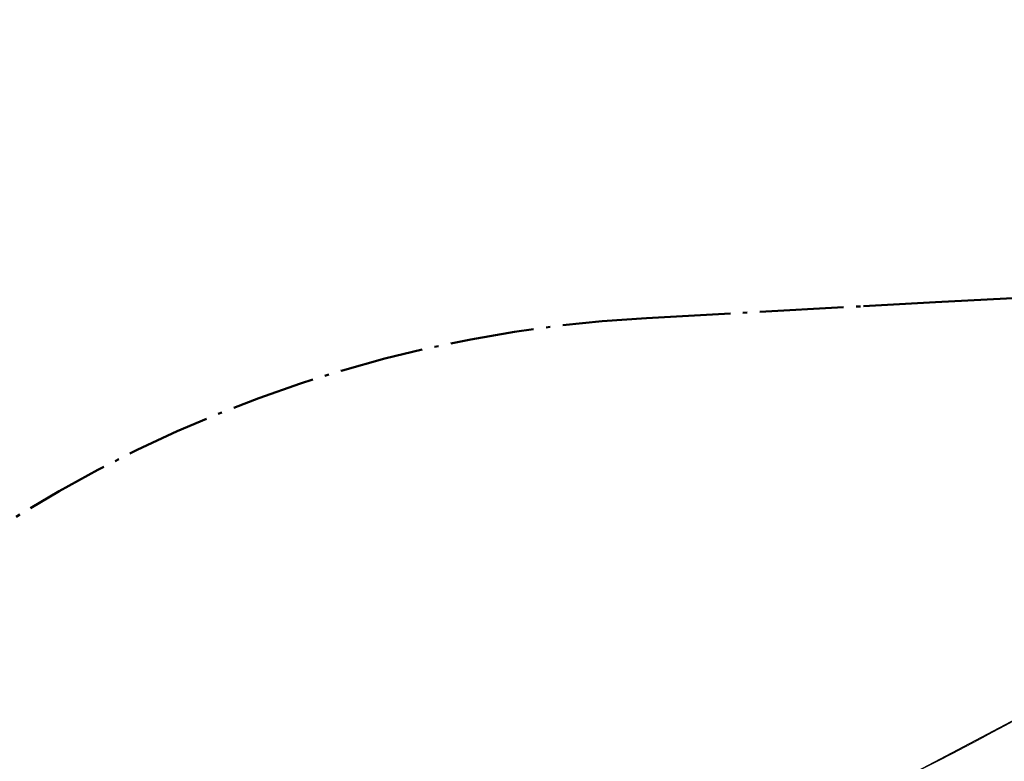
# Model space of a CAD drawing. Extents: x 3503739 to 3504470, y 5375172 to 5375561.
# Tile 26 of 121: x 3504007 to 3504036, y 5375425 to 5375447. Entities that reach past the tile are written whole.
import ezdxf

# ---------------------------------------------------------------- set-up
doc = ezdxf.new("R2010")
doc.units = 0
doc.header["$MEASUREMENT"] = 0
doc.linetypes.add('103', pattern=[3.37501, 2.50001, -0.375, 0.125, -0.375])
for name, color, linetype in [('_4WP_STADT_WASSE', 7, 'Continuous'), ('BHM_2021-11-19', 7, 'Continuous'), ('V_GEHWEGRAND', 7, 'Continuous')]:
    doc.layers.add(name, color=color, linetype=linetype)

msp = doc.modelspace()

# ---------------------------------------------------------------- linework, layer by layer
at = {"layer": '_4WP_STADT_WASSE', "color": 4, "linetype": '103', "lineweight": 50}
msp.add_lwpolyline([(3503976.416, 5375409.407, -0.414429), (3503977.12, 5375412.873, -0.00493), (3503983.244, 5375416.84, 0.003765), (3503987.962, 5375419.881), (3503993.068, 5375423.26), (3504005.856, 5375431.739, -0.133537), (3504025.584, 5375438.275), (3504032.042, 5375438.626), (3504034.189, 5375438.742), (3504041.691, 5375439.15, -0.112834), (3504045.907, 5375438.426, 0.175643), (3504053.6, 5375438.067), (3504057.205, 5375439.186, -0.061767), (3504063.653, 5375440.344), (3504085.224, 5375441.516), (3504095.801, 5375441.664), (3504099.547, 5375442.156), (3504100.177, 5375442.239, -0.118185), (3504102.495, 5375441.995), (3504120.51, 5375435.626, -0.266769), (3504123.35, 5375432.318), (3504123.526, 5375431.393)], format="xyb", dxfattribs=at)
at = {"layer": 'BHM_2021-11-19', "color": 250, "linetype": 'Continuous', "lineweight": 25}
msp.add_lwpolyline([(3504002.303, 5375412.673), (3504011.707, 5375415.684), (3504017.954, 5375417.84), (3504024.881, 5375420.779), (3504032.925, 5375424.416), (3504037.847, 5375427.015), (3504042.961, 5375429.888), (3504048.372, 5375432.151), (3504051.749, 5375433.236), (3504060.276, 5375435.872), (3504071.928, 5375439.966), (3504077.224, 5375441.994), (3504082.393, 5375444.327), (3504085.95, 5375445.484), (3504089.575, 5375446.406), (3504091.087, 5375444.586), (3504092.903, 5375443.07), (3504093.79, 5375442.604), (3504094.91, 5375442.797), (3504098.015, 5375443.765), (3504100.912, 5375444.824), (3504106.862, 5375447.424)], dxfattribs=at)
at = {"layer": 'V_GEHWEGRAND', "color": 7, "linetype": 'Continuous', "lineweight": 13}
msp.add_lwpolyline([(3504037.847, 5375427.015, -0.030649), (3504024.881, 5375420.779)], format="xyb", dxfattribs=at)

doc.saveas('drawing.dxf')
